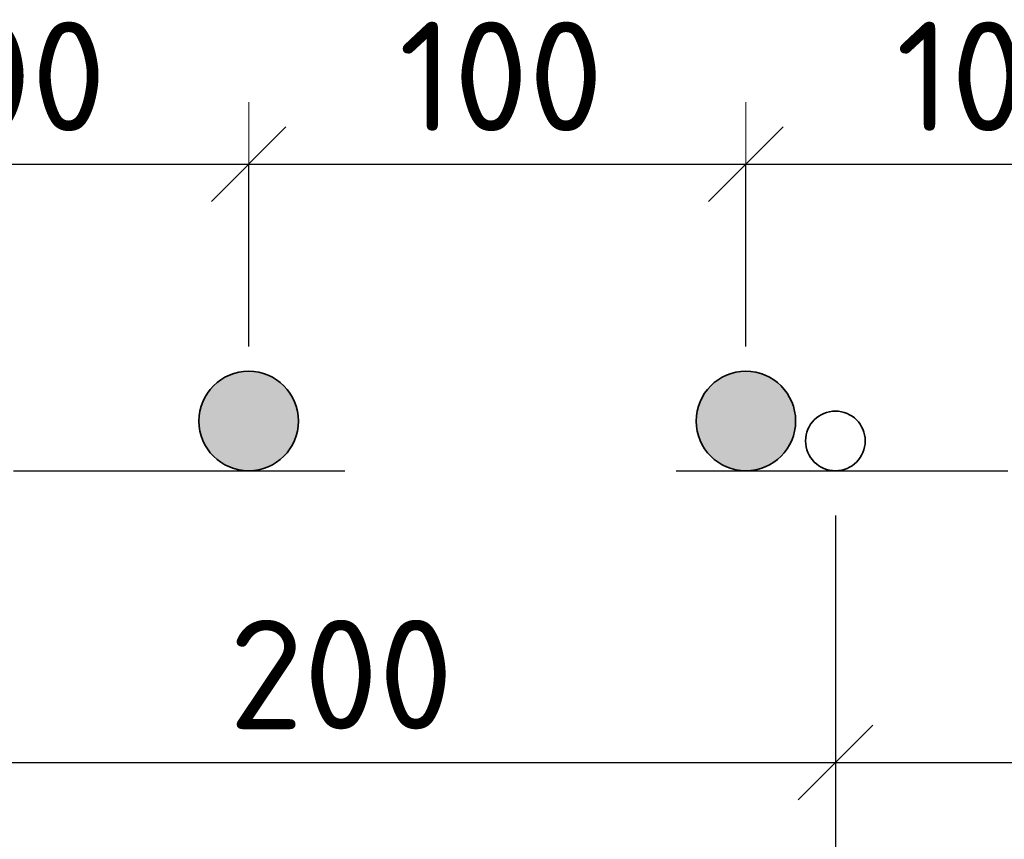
# Model space of a CAD drawing. Header units: metres. Extents: x -38 to 97, y -15 to 21.
# Tile 185 of 229: x 76.523 to 76.82, y 8.116 to 8.363. Entities that reach past the tile are written whole.
import ezdxf

# ---------------------------------------------------------------- set-up
doc = ezdxf.new("R2010")
doc.units = ezdxf.units.M
doc.header["$PDMODE"] = 65
doc.linetypes.add('______2', pattern=[0.0405, 0.03, -0.0105])
for name, color, linetype in [('XR$3$_3898', 7, 'Continuous'), ('XR$4$_3898', 7, 'Continuous'), ('XR$6$_3898', 7, 'Continuous')]:
    doc.layers.add(name, color=color, linetype=linetype)
for name, color, linetype, lineweight in [('XR$3$Размерная линия_ общее', 7, 'Continuous', 13), ('XR$4$Размерная линия_ общее', 7, 'Continuous', 13), ('XR$6$Размерная линия_ общее', 7, 'Continuous', 13)]:
    doc.layers.add(name, color=color, linetype=linetype, lineweight=lineweight)
doc.styles.add('ISOCPEUR', font='txt')
doc.dimstyles.new('DIMSTYLE_8', dxfattribs={"dimtxt": 0.033, "dimasz": 0.0375, "dimexe": 0, "dimexo": 0, "dimgap": 0.0165, "dimtad": 2, "dimdec": 0, "dimlfac": 1000, "dimrnd": 1, "dimzin": 12, "dimdsep": 46, "dimtxsty": 'ISOCPEUR', "dimblk1": 'ALL_ML_STRICH', "dimblk2": 'ALL_ML_STRICH', "dimsah": 1, "dimcen": 0, "dimclrd": 7, "dimclre": 256, "dimclrt": 7, "dimadec": 0, "dimazin": 0, "dimtfac": 1, "dimtdec": 0, "dimtix": 1, "dimtmove": 2, "dimatfit": 3, "dimfxl": 0, "dimtzin": 0, "dimlwd": 0, "dimlwe": -3, "dimarcsym": 0})

# ---------------------------------------------------------------- blocks, each defined once
blk = doc.blocks.new('ALL_ML_STRICH')
at = {"color": 0, "linetype": 'ByBlock', "lineweight": -2}
for p, q in [((0, -0.5), (0, 0.5)), ((-0.3, -0.3), (0.3, 0.3)), ((-1, 0), (0.5, 0))]:
    blk.add_line(p, q, dxfattribs=at)
blk = doc.blocks.new('*D58')
at = {"layer": 'DEFPOINTS', "color": 7, "linetype": 'Continuous', "lineweight": 13, "transparency": 33554687}
for p in [(76.44196, 8.31961), (76.44196, 8.24218), (76.59196, 8.24218)]:
    blk.add_point(p, dxfattribs=at)
at = {"layer": 'XR$3$Размерная линия_ общее', "color": 253, "linetype": 'Continuous', "lineweight": -2, "true_color": 0xa0a0a0, "transparency": 33554687}
for p, q in [((76.44196, 8.26468), (76.44196, 8.31961)), ((76.59196, 8.26468), (76.59196, 8.31961))]:
    blk.add_line(p, q, dxfattribs=at)
at = {"layer": 'XR$3$Размерная линия_ общее', "color": 7, "linetype": 'Continuous', "lineweight": -2, "transparency": 33554687}
blk.add_line((76.44196, 8.31961), (76.59196, 8.31961), dxfattribs=at)
at = {"layer": 'XR$3$Размерная линия_ общее', "color": 7, "linetype": 'Continuous', "lineweight": 13, "transparency": 33554687, "xscale": 0.0375, "yscale": 0.0375, "zscale": 0.0375, "rotation": 180}
blk.add_blockref('ALL_ML_STRICH', (76.44196, 8.31961), dxfattribs=at)
at = {"layer": 'XR$3$Размерная линия_ общее', "color": 7, "linetype": 'Continuous', "lineweight": 13, "transparency": 33554687, "xscale": 0.0375, "yscale": 0.0375, "zscale": 0.0375}
blk.add_blockref('ALL_ML_STRICH', (76.59196, 8.31961), dxfattribs=at)
at = {"layer": 'XR$3$Размерная линия_ общее', "color": 7, "linetype": 'Continuous', "lineweight": 13, "transparency": 33554687, "insert": (76.48726, 8.36261), "char_height": 0.033, "width": 0.00165, "attachment_point": 1, "line_spacing_factor": 0.60241, "style": 'ISOCPEUR'}
blk.add_mtext('100', dxfattribs=at)
blk = doc.blocks.new('*D59')
at = {"layer": 'DEFPOINTS', "color": 7, "linetype": 'Continuous', "lineweight": 13, "transparency": 33554687}
for p in [(76.59196, 8.31961), (76.59196, 8.24218), (76.74196, 8.24218)]:
    blk.add_point(p, dxfattribs=at)
at = {"layer": 'XR$3$Размерная линия_ общее', "color": 253, "linetype": 'Continuous', "lineweight": -2, "true_color": 0xa0a0a0, "transparency": 33554687}
for p, q in [((76.59196, 8.26468), (76.59196, 8.31961)), ((76.74196, 8.26468), (76.74196, 8.31961))]:
    blk.add_line(p, q, dxfattribs=at)
at = {"layer": 'XR$3$Размерная линия_ общее', "color": 7, "linetype": 'Continuous', "lineweight": -2, "transparency": 33554687}
blk.add_line((76.59196, 8.31961), (76.74196, 8.31961), dxfattribs=at)
at = {"layer": 'XR$3$Размерная линия_ общее', "color": 7, "linetype": 'Continuous', "lineweight": 13, "transparency": 33554687, "xscale": 0.0375, "yscale": 0.0375, "zscale": 0.0375, "rotation": 180}
blk.add_blockref('ALL_ML_STRICH', (76.59196, 8.31961), dxfattribs=at)
at = {"layer": 'XR$3$Размерная линия_ общее', "color": 7, "linetype": 'Continuous', "lineweight": 13, "transparency": 33554687, "xscale": 0.0375, "yscale": 0.0375, "zscale": 0.0375}
blk.add_blockref('ALL_ML_STRICH', (76.74196, 8.31961), dxfattribs=at)
at = {"layer": 'XR$3$Размерная линия_ общее', "color": 7, "linetype": 'Continuous', "lineweight": 13, "transparency": 33554687, "insert": (76.63726, 8.36261), "char_height": 0.033, "width": 0.00165, "attachment_point": 1, "line_spacing_factor": 0.60241, "style": 'ISOCPEUR'}
blk.add_mtext('100', dxfattribs=at)
blk = doc.blocks.new('*D60')
at = {"layer": 'DEFPOINTS', "color": 7, "linetype": 'Continuous', "lineweight": 13, "transparency": 33554687}
for p in [(76.74196, 8.31961), (76.74196, 8.24218), (76.89196, 8.24218)]:
    blk.add_point(p, dxfattribs=at)
at = {"layer": 'XR$3$Размерная линия_ общее', "color": 253, "linetype": 'Continuous', "lineweight": -2, "true_color": 0xa0a0a0, "transparency": 33554687}
for p, q in [((76.74196, 8.26468), (76.74196, 8.31961)), ((76.89196, 8.26468), (76.89196, 8.31961))]:
    blk.add_line(p, q, dxfattribs=at)
at = {"layer": 'XR$3$Размерная линия_ общее', "color": 7, "linetype": 'Continuous', "lineweight": -2, "transparency": 33554687}
blk.add_line((76.74196, 8.31961), (76.89196, 8.31961), dxfattribs=at)
at = {"layer": 'XR$3$Размерная линия_ общее', "color": 7, "linetype": 'Continuous', "lineweight": 13, "transparency": 33554687, "xscale": 0.0375, "yscale": 0.0375, "zscale": 0.0375, "rotation": 180}
blk.add_blockref('ALL_ML_STRICH', (76.74196, 8.31961), dxfattribs=at)
at = {"layer": 'XR$3$Размерная линия_ общее', "color": 7, "linetype": 'Continuous', "lineweight": 13, "transparency": 33554687, "xscale": 0.0375, "yscale": 0.0375, "zscale": 0.0375}
blk.add_blockref('ALL_ML_STRICH', (76.89196, 8.31961), dxfattribs=at)
at = {"layer": 'XR$3$Размерная линия_ общее', "color": 7, "linetype": 'Continuous', "lineweight": 13, "transparency": 33554687, "insert": (76.78726, 8.36261), "char_height": 0.033, "width": 0.00165, "attachment_point": 1, "line_spacing_factor": 0.60241, "style": 'ISOCPEUR'}
blk.add_mtext('100', dxfattribs=at)
blk = doc.blocks.new('*D63')
at = {"layer": 'DEFPOINTS', "color": 7, "linetype": 'Continuous', "lineweight": 13, "transparency": 33554687}
for p in [(76.46896, 8.23618), (76.76896, 8.23618), (76.46896, 8.13924)]:
    blk.add_point(p, dxfattribs=at)
at = {"layer": 'XR$3$Размерная линия_ общее', "color": 253, "linetype": 'Continuous', "lineweight": -2, "true_color": 0xa0a0a0, "transparency": 33554687}
for p, q in [((76.46896, 8.21368), (76.46896, 8.13924)), ((76.76896, 8.21368), (76.76896, 8.13924))]:
    blk.add_line(p, q, dxfattribs=at)
at = {"layer": 'XR$3$Размерная линия_ общее', "color": 7, "linetype": 'Continuous', "lineweight": -2, "transparency": 33554687}
blk.add_line((76.46896, 8.13924), (76.76896, 8.13924), dxfattribs=at)
at = {"layer": 'XR$3$Размерная линия_ общее', "color": 7, "linetype": 'Continuous', "lineweight": 13, "transparency": 33554687, "xscale": 0.0375, "yscale": 0.0375, "zscale": 0.0375, "rotation": 180}
blk.add_blockref('ALL_ML_STRICH', (76.46896, 8.13924), dxfattribs=at)
at = {"layer": 'XR$3$Размерная линия_ общее', "color": 7, "linetype": 'Continuous', "lineweight": 13, "transparency": 33554687, "xscale": 0.0375, "yscale": 0.0375, "zscale": 0.0375}
blk.add_blockref('ALL_ML_STRICH', (76.76896, 8.13924), dxfattribs=at)
at = {"layer": 'XR$3$Размерная линия_ общее', "color": 7, "linetype": 'Continuous', "lineweight": 13, "transparency": 33554687, "insert": (76.58596, 8.18224), "char_height": 0.033, "width": 0.00165, "attachment_point": 1, "line_spacing_factor": 0.60241, "style": 'ISOCPEUR'}
blk.add_mtext('200', dxfattribs=at)
blk = doc.blocks.new('*D64')
at = {"layer": 'DEFPOINTS', "color": 7, "linetype": 'Continuous', "lineweight": 13, "transparency": 33554687}
for p in [(76.76896, 8.23618), (77.06896, 8.23618), (76.76896, 8.13924)]:
    blk.add_point(p, dxfattribs=at)
at = {"layer": 'XR$3$Размерная линия_ общее', "color": 253, "linetype": 'Continuous', "lineweight": -2, "true_color": 0xa0a0a0, "transparency": 33554687}
for p, q in [((76.76896, 8.21368), (76.76896, 8.13924)), ((77.06896, 8.21368), (77.06896, 8.13924))]:
    blk.add_line(p, q, dxfattribs=at)
at = {"layer": 'XR$3$Размерная линия_ общее', "color": 7, "linetype": 'Continuous', "lineweight": -2, "transparency": 33554687}
blk.add_line((76.76896, 8.13924), (77.06896, 8.13924), dxfattribs=at)
at = {"layer": 'XR$3$Размерная линия_ общее', "color": 7, "linetype": 'Continuous', "lineweight": 13, "transparency": 33554687, "xscale": 0.0375, "yscale": 0.0375, "zscale": 0.0375, "rotation": 180}
blk.add_blockref('ALL_ML_STRICH', (76.76896, 8.13924), dxfattribs=at)
at = {"layer": 'XR$3$Размерная линия_ общее', "color": 7, "linetype": 'Continuous', "lineweight": 13, "transparency": 33554687, "xscale": 0.0375, "yscale": 0.0375, "zscale": 0.0375}
blk.add_blockref('ALL_ML_STRICH', (77.06896, 8.13924), dxfattribs=at)
at = {"layer": 'XR$3$Размерная линия_ общее', "color": 7, "linetype": 'Continuous', "lineweight": 13, "transparency": 33554687, "insert": (76.88596, 8.18224), "char_height": 0.033, "width": 0.00165, "attachment_point": 1, "line_spacing_factor": 0.60241, "style": 'ISOCPEUR'}
blk.add_mtext('200', dxfattribs=at)
blk = doc.blocks.new('*D294')
at = {"layer": 'DEFPOINTS', "color": 7, "linetype": 'Continuous', "lineweight": 13, "transparency": 33554687}
for p in [(76.44196, 8.31961), (76.44196, 8.24218), (76.59196, 8.24218)]:
    blk.add_point(p, dxfattribs=at)
at = {"layer": 'XR$4$Размерная линия_ общее', "color": 253, "linetype": 'Continuous', "lineweight": -2, "true_color": 0xa0a0a0, "transparency": 33554687}
for p, q in [((76.44196, 8.26468), (76.44196, 8.31961)), ((76.59196, 8.26468), (76.59196, 8.31961))]:
    blk.add_line(p, q, dxfattribs=at)
at = {"layer": 'XR$4$Размерная линия_ общее', "color": 7, "linetype": 'Continuous', "lineweight": -2, "transparency": 33554687}
blk.add_line((76.44196, 8.31961), (76.59196, 8.31961), dxfattribs=at)
at = {"layer": 'XR$4$Размерная линия_ общее', "color": 7, "linetype": 'Continuous', "lineweight": 13, "transparency": 33554687, "xscale": 0.0375, "yscale": 0.0375, "zscale": 0.0375, "rotation": 180}
blk.add_blockref('ALL_ML_STRICH', (76.44196, 8.31961), dxfattribs=at)
at = {"layer": 'XR$4$Размерная линия_ общее', "color": 7, "linetype": 'Continuous', "lineweight": 13, "transparency": 33554687, "xscale": 0.0375, "yscale": 0.0375, "zscale": 0.0375}
blk.add_blockref('ALL_ML_STRICH', (76.59196, 8.31961), dxfattribs=at)
at = {"layer": 'XR$4$Размерная линия_ общее', "color": 7, "linetype": 'Continuous', "lineweight": 13, "transparency": 33554687, "insert": (76.48726, 8.36261), "char_height": 0.033, "width": 0.00165, "attachment_point": 1, "line_spacing_factor": 0.60241, "style": 'ISOCPEUR'}
blk.add_mtext('100', dxfattribs=at)
blk = doc.blocks.new('*D295')
at = {"layer": 'DEFPOINTS', "color": 7, "linetype": 'Continuous', "lineweight": 13, "transparency": 33554687}
for p in [(76.59196, 8.31961), (76.59196, 8.24218), (76.74196, 8.24218)]:
    blk.add_point(p, dxfattribs=at)
at = {"layer": 'XR$4$Размерная линия_ общее', "color": 253, "linetype": 'Continuous', "lineweight": -2, "true_color": 0xa0a0a0, "transparency": 33554687}
for p, q in [((76.59196, 8.26468), (76.59196, 8.31961)), ((76.74196, 8.26468), (76.74196, 8.31961))]:
    blk.add_line(p, q, dxfattribs=at)
at = {"layer": 'XR$4$Размерная линия_ общее', "color": 7, "linetype": 'Continuous', "lineweight": -2, "transparency": 33554687}
blk.add_line((76.59196, 8.31961), (76.74196, 8.31961), dxfattribs=at)
at = {"layer": 'XR$4$Размерная линия_ общее', "color": 7, "linetype": 'Continuous', "lineweight": 13, "transparency": 33554687, "xscale": 0.0375, "yscale": 0.0375, "zscale": 0.0375, "rotation": 180}
blk.add_blockref('ALL_ML_STRICH', (76.59196, 8.31961), dxfattribs=at)
at = {"layer": 'XR$4$Размерная линия_ общее', "color": 7, "linetype": 'Continuous', "lineweight": 13, "transparency": 33554687, "xscale": 0.0375, "yscale": 0.0375, "zscale": 0.0375}
blk.add_blockref('ALL_ML_STRICH', (76.74196, 8.31961), dxfattribs=at)
at = {"layer": 'XR$4$Размерная линия_ общее', "color": 7, "linetype": 'Continuous', "lineweight": 13, "transparency": 33554687, "insert": (76.63726, 8.36261), "char_height": 0.033, "width": 0.00165, "attachment_point": 1, "line_spacing_factor": 0.60241, "style": 'ISOCPEUR'}
blk.add_mtext('100', dxfattribs=at)
blk = doc.blocks.new('*D296')
at = {"layer": 'DEFPOINTS', "color": 7, "linetype": 'Continuous', "lineweight": 13, "transparency": 33554687}
for p in [(76.74196, 8.31961), (76.74196, 8.24218), (76.89196, 8.24218)]:
    blk.add_point(p, dxfattribs=at)
at = {"layer": 'XR$4$Размерная линия_ общее', "color": 253, "linetype": 'Continuous', "lineweight": -2, "true_color": 0xa0a0a0, "transparency": 33554687}
for p, q in [((76.74196, 8.26468), (76.74196, 8.31961)), ((76.89196, 8.26468), (76.89196, 8.31961))]:
    blk.add_line(p, q, dxfattribs=at)
at = {"layer": 'XR$4$Размерная линия_ общее', "color": 7, "linetype": 'Continuous', "lineweight": -2, "transparency": 33554687}
blk.add_line((76.74196, 8.31961), (76.89196, 8.31961), dxfattribs=at)
at = {"layer": 'XR$4$Размерная линия_ общее', "color": 7, "linetype": 'Continuous', "lineweight": 13, "transparency": 33554687, "xscale": 0.0375, "yscale": 0.0375, "zscale": 0.0375, "rotation": 180}
blk.add_blockref('ALL_ML_STRICH', (76.74196, 8.31961), dxfattribs=at)
at = {"layer": 'XR$4$Размерная линия_ общее', "color": 7, "linetype": 'Continuous', "lineweight": 13, "transparency": 33554687, "xscale": 0.0375, "yscale": 0.0375, "zscale": 0.0375}
blk.add_blockref('ALL_ML_STRICH', (76.89196, 8.31961), dxfattribs=at)
at = {"layer": 'XR$4$Размерная линия_ общее', "color": 7, "linetype": 'Continuous', "lineweight": 13, "transparency": 33554687, "insert": (76.78726, 8.36261), "char_height": 0.033, "width": 0.00165, "attachment_point": 1, "line_spacing_factor": 0.60241, "style": 'ISOCPEUR'}
blk.add_mtext('100', dxfattribs=at)
blk = doc.blocks.new('*D299')
at = {"layer": 'DEFPOINTS', "color": 7, "linetype": 'Continuous', "lineweight": 13, "transparency": 33554687}
for p in [(76.46896, 8.23618), (76.76896, 8.23618), (76.46896, 8.13924)]:
    blk.add_point(p, dxfattribs=at)
at = {"layer": 'XR$4$Размерная линия_ общее', "color": 253, "linetype": 'Continuous', "lineweight": -2, "true_color": 0xa0a0a0, "transparency": 33554687}
for p, q in [((76.46896, 8.21368), (76.46896, 8.13924)), ((76.76896, 8.21368), (76.76896, 8.13924))]:
    blk.add_line(p, q, dxfattribs=at)
at = {"layer": 'XR$4$Размерная линия_ общее', "color": 7, "linetype": 'Continuous', "lineweight": -2, "transparency": 33554687}
blk.add_line((76.46896, 8.13924), (76.76896, 8.13924), dxfattribs=at)
at = {"layer": 'XR$4$Размерная линия_ общее', "color": 7, "linetype": 'Continuous', "lineweight": 13, "transparency": 33554687, "xscale": 0.0375, "yscale": 0.0375, "zscale": 0.0375, "rotation": 180}
blk.add_blockref('ALL_ML_STRICH', (76.46896, 8.13924), dxfattribs=at)
at = {"layer": 'XR$4$Размерная линия_ общее', "color": 7, "linetype": 'Continuous', "lineweight": 13, "transparency": 33554687, "xscale": 0.0375, "yscale": 0.0375, "zscale": 0.0375}
blk.add_blockref('ALL_ML_STRICH', (76.76896, 8.13924), dxfattribs=at)
at = {"layer": 'XR$4$Размерная линия_ общее', "color": 7, "linetype": 'Continuous', "lineweight": 13, "transparency": 33554687, "insert": (76.58596, 8.18224), "char_height": 0.033, "width": 0.00165, "attachment_point": 1, "line_spacing_factor": 0.60241, "style": 'ISOCPEUR'}
blk.add_mtext('200', dxfattribs=at)
blk = doc.blocks.new('*D300')
at = {"layer": 'DEFPOINTS', "color": 7, "linetype": 'Continuous', "lineweight": 13, "transparency": 33554687}
for p in [(76.76896, 8.23618), (77.06896, 8.23618), (76.76896, 8.13924)]:
    blk.add_point(p, dxfattribs=at)
at = {"layer": 'XR$4$Размерная линия_ общее', "color": 253, "linetype": 'Continuous', "lineweight": -2, "true_color": 0xa0a0a0, "transparency": 33554687}
for p, q in [((76.76896, 8.21368), (76.76896, 8.13924)), ((77.06896, 8.21368), (77.06896, 8.13924))]:
    blk.add_line(p, q, dxfattribs=at)
at = {"layer": 'XR$4$Размерная линия_ общее', "color": 7, "linetype": 'Continuous', "lineweight": -2, "transparency": 33554687}
blk.add_line((76.76896, 8.13924), (77.06896, 8.13924), dxfattribs=at)
at = {"layer": 'XR$4$Размерная линия_ общее', "color": 7, "linetype": 'Continuous', "lineweight": 13, "transparency": 33554687, "xscale": 0.0375, "yscale": 0.0375, "zscale": 0.0375, "rotation": 180}
blk.add_blockref('ALL_ML_STRICH', (76.76896, 8.13924), dxfattribs=at)
at = {"layer": 'XR$4$Размерная линия_ общее', "color": 7, "linetype": 'Continuous', "lineweight": 13, "transparency": 33554687, "xscale": 0.0375, "yscale": 0.0375, "zscale": 0.0375}
blk.add_blockref('ALL_ML_STRICH', (77.06896, 8.13924), dxfattribs=at)
at = {"layer": 'XR$4$Размерная линия_ общее', "color": 7, "linetype": 'Continuous', "lineweight": 13, "transparency": 33554687, "insert": (76.88596, 8.18224), "char_height": 0.033, "width": 0.00165, "attachment_point": 1, "line_spacing_factor": 0.60241, "style": 'ISOCPEUR'}
blk.add_mtext('200', dxfattribs=at)
blk = doc.blocks.new('*D679')
at = {"layer": 'DEFPOINTS', "color": 7, "linetype": 'Continuous', "lineweight": 13, "transparency": 33554687}
for p in [(76.44196, 8.31961), (76.44196, 8.24218), (76.59196, 8.24218)]:
    blk.add_point(p, dxfattribs=at)
at = {"layer": 'XR$6$Размерная линия_ общее', "color": 253, "linetype": 'Continuous', "lineweight": -2, "true_color": 0xa0a0a0, "transparency": 33554687}
for p, q in [((76.44196, 8.26468), (76.44196, 8.31961)), ((76.59196, 8.26468), (76.59196, 8.31961))]:
    blk.add_line(p, q, dxfattribs=at)
at = {"layer": 'XR$6$Размерная линия_ общее', "color": 7, "linetype": 'Continuous', "lineweight": -2, "transparency": 33554687}
blk.add_line((76.44196, 8.31961), (76.59196, 8.31961), dxfattribs=at)
at = {"layer": 'XR$6$Размерная линия_ общее', "color": 7, "linetype": 'Continuous', "lineweight": 13, "transparency": 33554687, "xscale": 0.0375, "yscale": 0.0375, "zscale": 0.0375, "rotation": 180}
blk.add_blockref('ALL_ML_STRICH', (76.44196, 8.31961), dxfattribs=at)
at = {"layer": 'XR$6$Размерная линия_ общее', "color": 7, "linetype": 'Continuous', "lineweight": 13, "transparency": 33554687, "xscale": 0.0375, "yscale": 0.0375, "zscale": 0.0375}
blk.add_blockref('ALL_ML_STRICH', (76.59196, 8.31961), dxfattribs=at)
at = {"layer": 'XR$6$Размерная линия_ общее', "color": 7, "linetype": 'Continuous', "lineweight": 13, "transparency": 33554687, "insert": (76.48726, 8.36261), "char_height": 0.033, "width": 0.00165, "attachment_point": 1, "line_spacing_factor": 0.60241, "style": 'ISOCPEUR'}
blk.add_mtext('100', dxfattribs=at)
blk = doc.blocks.new('*D680')
at = {"layer": 'DEFPOINTS', "color": 7, "linetype": 'Continuous', "lineweight": 13, "transparency": 33554687}
for p in [(76.59196, 8.31961), (76.59196, 8.24218), (76.74196, 8.24218)]:
    blk.add_point(p, dxfattribs=at)
at = {"layer": 'XR$6$Размерная линия_ общее', "color": 253, "linetype": 'Continuous', "lineweight": -2, "true_color": 0xa0a0a0, "transparency": 33554687}
for p, q in [((76.59196, 8.26468), (76.59196, 8.31961)), ((76.74196, 8.26468), (76.74196, 8.31961))]:
    blk.add_line(p, q, dxfattribs=at)
at = {"layer": 'XR$6$Размерная линия_ общее', "color": 7, "linetype": 'Continuous', "lineweight": -2, "transparency": 33554687}
blk.add_line((76.59196, 8.31961), (76.74196, 8.31961), dxfattribs=at)
at = {"layer": 'XR$6$Размерная линия_ общее', "color": 7, "linetype": 'Continuous', "lineweight": 13, "transparency": 33554687, "xscale": 0.0375, "yscale": 0.0375, "zscale": 0.0375, "rotation": 180}
blk.add_blockref('ALL_ML_STRICH', (76.59196, 8.31961), dxfattribs=at)
at = {"layer": 'XR$6$Размерная линия_ общее', "color": 7, "linetype": 'Continuous', "lineweight": 13, "transparency": 33554687, "xscale": 0.0375, "yscale": 0.0375, "zscale": 0.0375}
blk.add_blockref('ALL_ML_STRICH', (76.74196, 8.31961), dxfattribs=at)
at = {"layer": 'XR$6$Размерная линия_ общее', "color": 7, "linetype": 'Continuous', "lineweight": 13, "transparency": 33554687, "insert": (76.63726, 8.36261), "char_height": 0.033, "width": 0.00165, "attachment_point": 1, "line_spacing_factor": 0.60241, "style": 'ISOCPEUR'}
blk.add_mtext('100', dxfattribs=at)
blk = doc.blocks.new('*D681')
at = {"layer": 'DEFPOINTS', "color": 7, "linetype": 'Continuous', "lineweight": 13, "transparency": 33554687}
for p in [(76.74196, 8.31961), (76.74196, 8.24218), (76.89196, 8.24218)]:
    blk.add_point(p, dxfattribs=at)
at = {"layer": 'XR$6$Размерная линия_ общее', "color": 253, "linetype": 'Continuous', "lineweight": -2, "true_color": 0xa0a0a0, "transparency": 33554687}
for p, q in [((76.74196, 8.26468), (76.74196, 8.31961)), ((76.89196, 8.26468), (76.89196, 8.31961))]:
    blk.add_line(p, q, dxfattribs=at)
at = {"layer": 'XR$6$Размерная линия_ общее', "color": 7, "linetype": 'Continuous', "lineweight": -2, "transparency": 33554687}
blk.add_line((76.74196, 8.31961), (76.89196, 8.31961), dxfattribs=at)
at = {"layer": 'XR$6$Размерная линия_ общее', "color": 7, "linetype": 'Continuous', "lineweight": 13, "transparency": 33554687, "xscale": 0.0375, "yscale": 0.0375, "zscale": 0.0375, "rotation": 180}
blk.add_blockref('ALL_ML_STRICH', (76.74196, 8.31961), dxfattribs=at)
at = {"layer": 'XR$6$Размерная линия_ общее', "color": 7, "linetype": 'Continuous', "lineweight": 13, "transparency": 33554687, "xscale": 0.0375, "yscale": 0.0375, "zscale": 0.0375}
blk.add_blockref('ALL_ML_STRICH', (76.89196, 8.31961), dxfattribs=at)
at = {"layer": 'XR$6$Размерная линия_ общее', "color": 7, "linetype": 'Continuous', "lineweight": 13, "transparency": 33554687, "insert": (76.78726, 8.36261), "char_height": 0.033, "width": 0.00165, "attachment_point": 1, "line_spacing_factor": 0.60241, "style": 'ISOCPEUR'}
blk.add_mtext('100', dxfattribs=at)
blk = doc.blocks.new('*D684')
at = {"layer": 'DEFPOINTS', "color": 7, "linetype": 'Continuous', "lineweight": 13, "transparency": 33554687}
for p in [(76.46896, 8.23618), (76.76896, 8.23618), (76.46896, 8.13924)]:
    blk.add_point(p, dxfattribs=at)
at = {"layer": 'XR$6$Размерная линия_ общее', "color": 253, "linetype": 'Continuous', "lineweight": -2, "true_color": 0xa0a0a0, "transparency": 33554687}
for p, q in [((76.46896, 8.21368), (76.46896, 8.13924)), ((76.76896, 8.21368), (76.76896, 8.13924))]:
    blk.add_line(p, q, dxfattribs=at)
at = {"layer": 'XR$6$Размерная линия_ общее', "color": 7, "linetype": 'Continuous', "lineweight": -2, "transparency": 33554687}
blk.add_line((76.46896, 8.13924), (76.76896, 8.13924), dxfattribs=at)
at = {"layer": 'XR$6$Размерная линия_ общее', "color": 7, "linetype": 'Continuous', "lineweight": 13, "transparency": 33554687, "xscale": 0.0375, "yscale": 0.0375, "zscale": 0.0375, "rotation": 180}
blk.add_blockref('ALL_ML_STRICH', (76.46896, 8.13924), dxfattribs=at)
at = {"layer": 'XR$6$Размерная линия_ общее', "color": 7, "linetype": 'Continuous', "lineweight": 13, "transparency": 33554687, "xscale": 0.0375, "yscale": 0.0375, "zscale": 0.0375}
blk.add_blockref('ALL_ML_STRICH', (76.76896, 8.13924), dxfattribs=at)
at = {"layer": 'XR$6$Размерная линия_ общее', "color": 7, "linetype": 'Continuous', "lineweight": 13, "transparency": 33554687, "insert": (76.58596, 8.18224), "char_height": 0.033, "width": 0.00165, "attachment_point": 1, "line_spacing_factor": 0.60241, "style": 'ISOCPEUR'}
blk.add_mtext('200', dxfattribs=at)
blk = doc.blocks.new('*D685')
at = {"layer": 'DEFPOINTS', "color": 7, "linetype": 'Continuous', "lineweight": 13, "transparency": 33554687}
for p in [(76.76896, 8.23618), (77.06896, 8.23618), (76.76896, 8.13924)]:
    blk.add_point(p, dxfattribs=at)
at = {"layer": 'XR$6$Размерная линия_ общее', "color": 253, "linetype": 'Continuous', "lineweight": -2, "true_color": 0xa0a0a0, "transparency": 33554687}
for p, q in [((76.76896, 8.21368), (76.76896, 8.13924)), ((77.06896, 8.21368), (77.06896, 8.13924))]:
    blk.add_line(p, q, dxfattribs=at)
at = {"layer": 'XR$6$Размерная линия_ общее', "color": 7, "linetype": 'Continuous', "lineweight": -2, "transparency": 33554687}
blk.add_line((76.76896, 8.13924), (77.06896, 8.13924), dxfattribs=at)
at = {"layer": 'XR$6$Размерная линия_ общее', "color": 7, "linetype": 'Continuous', "lineweight": 13, "transparency": 33554687, "xscale": 0.0375, "yscale": 0.0375, "zscale": 0.0375, "rotation": 180}
blk.add_blockref('ALL_ML_STRICH', (76.76896, 8.13924), dxfattribs=at)
at = {"layer": 'XR$6$Размерная линия_ общее', "color": 7, "linetype": 'Continuous', "lineweight": 13, "transparency": 33554687, "xscale": 0.0375, "yscale": 0.0375, "zscale": 0.0375}
blk.add_blockref('ALL_ML_STRICH', (77.06896, 8.13924), dxfattribs=at)
at = {"layer": 'XR$6$Размерная линия_ общее', "color": 7, "linetype": 'Continuous', "lineweight": 13, "transparency": 33554687, "insert": (76.88596, 8.18224), "char_height": 0.033, "width": 0.00165, "attachment_point": 1, "line_spacing_factor": 0.60241, "style": 'ISOCPEUR'}
blk.add_mtext('200', dxfattribs=at)

msp = doc.modelspace()

# ---------------------------------------------------------------- hatches: boundary and pattern name
at = {"linetype": 'Continuous', "lineweight": 25, "true_color": 0xa2a2a2, "transparency": 33554687}
for points in [[(76.60386, 8.25131), (76.60257, 8.25278), (76.6011, 8.25408), (76.59946, 8.25517), (76.5977, 8.25603), (76.59585, 8.25667), (76.59392, 8.25705), (76.59196, 8.25718), (76.59001, 8.25705), (76.58808, 8.25667), (76.58622, 8.25603), (76.58446, 8.25517), (76.58283, 8.25408), (76.58136, 8.25278), (76.58006, 8.25131), (76.57897, 8.24968), (76.57811, 8.24792), (76.57748, 8.24606), (76.57709, 8.24413), (76.57696, 8.24218), (76.57709, 8.24022), (76.57748, 8.23829), (76.57811, 8.23644), (76.57897, 8.23468), (76.58006, 8.23305), (76.58136, 8.23157), (76.58283, 8.23028), (76.58446, 8.22919), (76.58622, 8.22832), (76.58808, 8.22769), (76.59001, 8.2273), (76.59196, 8.22718), (76.59392, 8.2273), (76.59585, 8.22769), (76.5977, 8.22832), (76.59946, 8.22919), (76.6011, 8.23028), (76.60257, 8.23157), (76.60386, 8.23305), (76.60495, 8.23468), (76.60582, 8.23644), (76.60645, 8.23829), (76.60684, 8.24022), (76.60696, 8.24218), (76.60684, 8.24413), (76.60645, 8.24606), (76.60582, 8.24792), (76.60495, 8.24968)], [(76.60386, 8.25131), (76.60257, 8.25278), (76.6011, 8.25408), (76.59946, 8.25517), (76.5977, 8.25603), (76.59585, 8.25667), (76.59392, 8.25705), (76.59196, 8.25718), (76.59001, 8.25705), (76.58808, 8.25667), (76.58622, 8.25603), (76.58446, 8.25517), (76.58283, 8.25408), (76.58136, 8.25278), (76.58006, 8.25131), (76.57897, 8.24968), (76.57811, 8.24792), (76.57748, 8.24606), (76.57709, 8.24413), (76.57696, 8.24218), (76.57709, 8.24022), (76.57748, 8.23829), (76.57811, 8.23644), (76.57897, 8.23468), (76.58006, 8.23305), (76.58136, 8.23157), (76.58283, 8.23028), (76.58446, 8.22919), (76.58622, 8.22832), (76.58808, 8.22769), (76.59001, 8.2273), (76.59196, 8.22718), (76.59392, 8.2273), (76.59585, 8.22769), (76.5977, 8.22832), (76.59946, 8.22919), (76.6011, 8.23028), (76.60257, 8.23157), (76.60386, 8.23305), (76.60495, 8.23468), (76.60582, 8.23644), (76.60645, 8.23829), (76.60684, 8.24022), (76.60696, 8.24218), (76.60684, 8.24413), (76.60645, 8.24606), (76.60582, 8.24792), (76.60495, 8.24968)], [(76.60386, 8.25131), (76.60257, 8.25278), (76.6011, 8.25408), (76.59946, 8.25517), (76.5977, 8.25603), (76.59585, 8.25667), (76.59392, 8.25705), (76.59196, 8.25718), (76.59001, 8.25705), (76.58808, 8.25667), (76.58622, 8.25603), (76.58446, 8.25517), (76.58283, 8.25408), (76.58136, 8.25278), (76.58006, 8.25131), (76.57897, 8.24968), (76.57811, 8.24792), (76.57748, 8.24606), (76.57709, 8.24413), (76.57696, 8.24218), (76.57709, 8.24022), (76.57748, 8.23829), (76.57811, 8.23644), (76.57897, 8.23468), (76.58006, 8.23305), (76.58136, 8.23157), (76.58283, 8.23028), (76.58446, 8.22919), (76.58622, 8.22832), (76.58808, 8.22769), (76.59001, 8.2273), (76.59196, 8.22718), (76.59392, 8.2273), (76.59585, 8.22769), (76.5977, 8.22832), (76.59946, 8.22919), (76.6011, 8.23028), (76.60257, 8.23157), (76.60386, 8.23305), (76.60495, 8.23468), (76.60582, 8.23644), (76.60645, 8.23829), (76.60684, 8.24022), (76.60696, 8.24218), (76.60684, 8.24413), (76.60645, 8.24606), (76.60582, 8.24792), (76.60495, 8.24968)], [(76.75386, 8.25131), (76.75257, 8.25278), (76.7511, 8.25408), (76.74946, 8.25517), (76.7477, 8.25603), (76.74585, 8.25667), (76.74392, 8.25705), (76.74196, 8.25718), (76.74001, 8.25705), (76.73808, 8.25667), (76.73622, 8.25603), (76.73446, 8.25517), (76.73283, 8.25408), (76.73136, 8.25278), (76.73006, 8.25131), (76.72897, 8.24968), (76.72811, 8.24792), (76.72748, 8.24606), (76.72709, 8.24413), (76.72696, 8.24218), (76.72709, 8.24022), (76.72748, 8.23829), (76.72811, 8.23644), (76.72897, 8.23468), (76.73006, 8.23305), (76.73136, 8.23157), (76.73283, 8.23028), (76.73446, 8.22919), (76.73622, 8.22832), (76.73808, 8.22769), (76.74001, 8.2273), (76.74196, 8.22718), (76.74392, 8.2273), (76.74585, 8.22769), (76.7477, 8.22832), (76.74946, 8.22919), (76.7511, 8.23028), (76.75257, 8.23157), (76.75386, 8.23305), (76.75495, 8.23468), (76.75582, 8.23644), (76.75645, 8.23829), (76.75684, 8.24022), (76.75696, 8.24218), (76.75684, 8.24413), (76.75645, 8.24606), (76.75582, 8.24792), (76.75495, 8.24968)], [(76.75386, 8.25131), (76.75257, 8.25278), (76.7511, 8.25408), (76.74946, 8.25517), (76.7477, 8.25603), (76.74585, 8.25667), (76.74392, 8.25705), (76.74196, 8.25718), (76.74001, 8.25705), (76.73808, 8.25667), (76.73622, 8.25603), (76.73446, 8.25517), (76.73283, 8.25408), (76.73136, 8.25278), (76.73006, 8.25131), (76.72897, 8.24968), (76.72811, 8.24792), (76.72748, 8.24606), (76.72709, 8.24413), (76.72696, 8.24218), (76.72709, 8.24022), (76.72748, 8.23829), (76.72811, 8.23644), (76.72897, 8.23468), (76.73006, 8.23305), (76.73136, 8.23157), (76.73283, 8.23028), (76.73446, 8.22919), (76.73622, 8.22832), (76.73808, 8.22769), (76.74001, 8.2273), (76.74196, 8.22718), (76.74392, 8.2273), (76.74585, 8.22769), (76.7477, 8.22832), (76.74946, 8.22919), (76.7511, 8.23028), (76.75257, 8.23157), (76.75386, 8.23305), (76.75495, 8.23468), (76.75582, 8.23644), (76.75645, 8.23829), (76.75684, 8.24022), (76.75696, 8.24218), (76.75684, 8.24413), (76.75645, 8.24606), (76.75582, 8.24792), (76.75495, 8.24968)], [(76.75386, 8.25131), (76.75257, 8.25278), (76.7511, 8.25408), (76.74946, 8.25517), (76.7477, 8.25603), (76.74585, 8.25667), (76.74392, 8.25705), (76.74196, 8.25718), (76.74001, 8.25705), (76.73808, 8.25667), (76.73622, 8.25603), (76.73446, 8.25517), (76.73283, 8.25408), (76.73136, 8.25278), (76.73006, 8.25131), (76.72897, 8.24968), (76.72811, 8.24792), (76.72748, 8.24606), (76.72709, 8.24413), (76.72696, 8.24218), (76.72709, 8.24022), (76.72748, 8.23829), (76.72811, 8.23644), (76.72897, 8.23468), (76.73006, 8.23305), (76.73136, 8.23157), (76.73283, 8.23028), (76.73446, 8.22919), (76.73622, 8.22832), (76.73808, 8.22769), (76.74001, 8.2273), (76.74196, 8.22718), (76.74392, 8.2273), (76.74585, 8.22769), (76.7477, 8.22832), (76.74946, 8.22919), (76.7511, 8.23028), (76.75257, 8.23157), (76.75386, 8.23305), (76.75495, 8.23468), (76.75582, 8.23644), (76.75645, 8.23829), (76.75684, 8.24022), (76.75696, 8.24218), (76.75684, 8.24413), (76.75645, 8.24606), (76.75582, 8.24792), (76.75495, 8.24968)]]:
    msp.add_hatch(color=253, dxfattribs=at).paths.add_polyline_path(points)

# ---------------------------------------------------------------- linework, layer by layer
at = {"color": 8, "linetype": '______2', "lineweight": -3, "true_color": 0x737373, "transparency": 33554687}
msp.add_line((76.12096, 8.22718), (77.11696, 8.22718), dxfattribs=at)
msp.add_line((76.12096, 8.22718), (77.11696, 8.22718), dxfattribs=at)
msp.add_line((76.12096, 8.22718), (77.11696, 8.22718), dxfattribs=at)
at = {"layer": 'XR$3$_3898', "color": 7, "linetype": 'Continuous', "lineweight": 35, "transparency": 33554687}
for centre, radius in [((76.59196, 8.24218), 0.015), ((76.74196, 8.24218), 0.015), ((76.76896, 8.23618), 0.009)]:
    msp.add_circle(centre, radius, dxfattribs=at)
at = {"layer": 'XR$3$Размерная линия_ общее', "color": 253, "linetype": 'Continuous', "lineweight": -3, "true_color": 0xa0a0a0, "transparency": 33554687}
msp.add_line((76.76896, 8.13924), (76.76896, 8.06724), dxfattribs=at)
at = {"layer": 'XR$4$_3898', "color": 7, "linetype": 'Continuous', "lineweight": 35, "transparency": 33554687}
for centre, radius in [((76.59196, 8.24218), 0.015), ((76.74196, 8.24218), 0.015), ((76.76896, 8.23618), 0.009)]:
    msp.add_circle(centre, radius, dxfattribs=at)
at = {"layer": 'XR$4$Размерная линия_ общее', "color": 253, "linetype": 'Continuous', "lineweight": -3, "true_color": 0xa0a0a0, "transparency": 33554687}
msp.add_line((76.76896, 8.13924), (76.76896, 8.06724), dxfattribs=at)
at = {"layer": 'XR$6$_3898', "color": 7, "linetype": 'Continuous', "lineweight": 35, "transparency": 33554687}
for centre, radius in [((76.59196, 8.24218), 0.015), ((76.74196, 8.24218), 0.015), ((76.76896, 8.23618), 0.009)]:
    msp.add_circle(centre, radius, dxfattribs=at)
at = {"layer": 'XR$6$Размерная линия_ общее', "color": 253, "linetype": 'Continuous', "lineweight": -3, "true_color": 0xa0a0a0, "transparency": 33554687}
msp.add_line((76.76896, 8.13924), (76.76896, 8.06724), dxfattribs=at)

# ---------------------------------------------------------------- dimensions: what is measured, and where the dimension line sits
at = {"layer": 'XR$3$Размерная линия_ общее', "color": 7, "linetype": 'Continuous', "lineweight": 13, "transparency": 33554687}
for base, p1, p2, text, picture, middle in [((76.59196, 8.31961), (76.44196, 8.26468), (76.59196, 8.26468), '100', '*D58', (76.51696, 8.33611)), ((76.74196, 8.31961), (76.59196, 8.26468), (76.74196, 8.26468), '100', '*D59', (76.66696, 8.33611)), ((76.89196, 8.31961), (76.74196, 8.26468), (76.89196, 8.26468), '100', '*D60', (76.81696, 8.33611)), ((76.76896, 8.13924), (76.46896, 8.21368), (76.76896, 8.21368), '200', '*D63', (76.61896, 8.15574)), ((77.06896, 8.13924), (76.76896, 8.21368), (77.06896, 8.21368), '200', '*D64', (76.91896, 8.15574))]:
    dim = msp.add_linear_dim(base=base, p1=p1, p2=p2, text=text, dimstyle='DIMSTYLE_8', override={"dimpost": '<>', "dimclrd": 7, "dimclre": 253, "dimclrt": 7, "dimlwd": 0, "dimlwe": 65533}, dxfattribs=at)
    dim.commit()
    dim.dimension.update_dxf_attribs({"geometry": picture, "text_midpoint": middle, "dimtype": 160})
at = {"layer": 'XR$4$Размерная линия_ общее', "color": 7, "linetype": 'Continuous', "lineweight": 13, "transparency": 33554687}
for base, p1, p2, text, picture, middle in [((76.59196, 8.31961), (76.44196, 8.26468), (76.59196, 8.26468), '100', '*D294', (76.51696, 8.33611)), ((76.74196, 8.31961), (76.59196, 8.26468), (76.74196, 8.26468), '100', '*D295', (76.66696, 8.33611)), ((76.89196, 8.31961), (76.74196, 8.26468), (76.89196, 8.26468), '100', '*D296', (76.81696, 8.33611)), ((76.76896, 8.13924), (76.46896, 8.21368), (76.76896, 8.21368), '200', '*D299', (76.61896, 8.15574)), ((77.06896, 8.13924), (76.76896, 8.21368), (77.06896, 8.21368), '200', '*D300', (76.91896, 8.15574))]:
    dim = msp.add_linear_dim(base=base, p1=p1, p2=p2, text=text, dimstyle='DIMSTYLE_8', override={"dimpost": '<>', "dimclrd": 7, "dimclre": 253, "dimclrt": 7, "dimlwd": 0, "dimlwe": 65533}, dxfattribs=at)
    dim.commit()
    dim.dimension.update_dxf_attribs({"geometry": picture, "text_midpoint": middle, "dimtype": 160})
at = {"layer": 'XR$6$Размерная линия_ общее', "color": 7, "linetype": 'Continuous', "lineweight": 13, "transparency": 33554687}
for base, p1, p2, text, picture, middle in [((76.59196, 8.31961), (76.44196, 8.26468), (76.59196, 8.26468), '100', '*D679', (76.51696, 8.33611)), ((76.74196, 8.31961), (76.59196, 8.26468), (76.74196, 8.26468), '100', '*D680', (76.66696, 8.33611)), ((76.89196, 8.31961), (76.74196, 8.26468), (76.89196, 8.26468), '100', '*D681', (76.81696, 8.33611)), ((76.76896, 8.13924), (76.46896, 8.21368), (76.76896, 8.21368), '200', '*D684', (76.61896, 8.15574)), ((77.06896, 8.13924), (76.76896, 8.21368), (77.06896, 8.21368), '200', '*D685', (76.91896, 8.15574))]:
    dim = msp.add_linear_dim(base=base, p1=p1, p2=p2, text=text, dimstyle='DIMSTYLE_8', override={"dimpost": '<>', "dimclrd": 7, "dimclre": 253, "dimclrt": 7, "dimlwd": 0, "dimlwe": 65533}, dxfattribs=at)
    dim.commit()
    dim.dimension.update_dxf_attribs({"geometry": picture, "text_midpoint": middle, "dimtype": 160})

doc.saveas('drawing.dxf')
